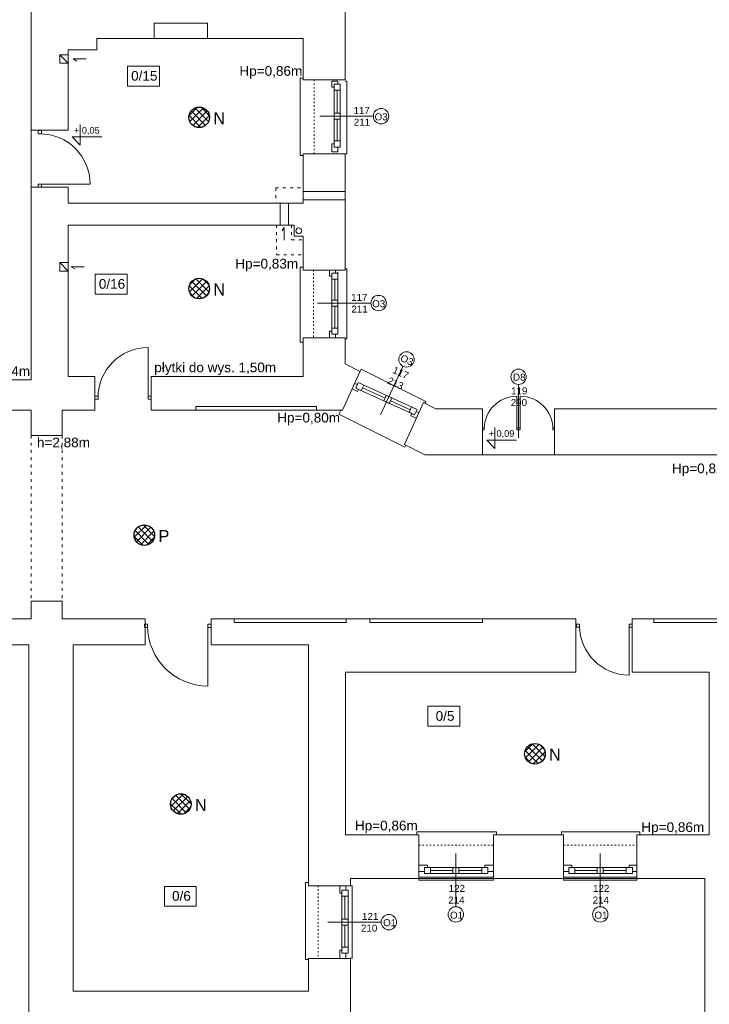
# Model space of a CAD drawing. Header units: centimetres. Extents: x 74448 to 96987, y -37016 to -10817.
# Tile 81 of 174: x 75861 to 76999, y -30823 to -29197. Entities that reach past the tile are written whole.
import ezdxf

# ---------------------------------------------------------------- set-up
doc = ezdxf.new("R2010")
doc.units = ezdxf.units.CM
doc.header["$LTSCALE"] = 0.02
doc.linetypes.add('ACAD_ISO03W100', pattern=[30, 12, -18])
doc.layers.get('0').update_dxf_attribs({"color": 8, "lineweight": 13})
for name, color, linetype, lineweight in [('_AUDIO', 7, 'Continuous', 18), ('LINIE PRZEKROJOWE', 8, 'Continuous', 13), ('OPISY', 8, 'Continuous', 13), ('stolarka', 8, 'Continuous', 13), ('WIDOK', 8, 'Continuous', 13)]:
    doc.layers.add(name, color=color, linetype=linetype, lineweight=lineweight)
doc.layers.add('_AUDIO 2', color=7, linetype='Continuous')
doc.styles.get("Standard").update_dxf_attribs({"font": 'arial.ttf', "height": 12})
doc.styles.add('Tomasz_W legenda', font='TCM_____.TTF')
pattern_1 = [(45, (-5798.748, -5798.748), (-5.6126601, 5.6126601), []), (135, (-5798.748, -5798.748), (-5.6126601, -5.6126601), [])]

# ---------------------------------------------------------------- blocks, each defined once
blk = doc.blocks.new('*U7')
at = {"layer": 'stolarka', "transparency": 33554684}
blk.add_lwpolyline([(5, 0), (5, 80)], dxfattribs=at)
for points in [[(0, 2.5), (0, -2.5), (5, -2.5), (5, 2.5)], [(85, -2.5), (90, -2.5), (90, 2.5), (85, 2.5)]]:
    blk.add_lwpolyline(points, close=True, dxfattribs=at)
blk.add_arc((5, 0), 80, 0, 90, dxfattribs=at)
blk = doc.blocks.new('*U4')
at = {"layer": 'stolarka', "transparency": 33554684}
blk.add_lwpolyline([(5, 0), (5, 95)], dxfattribs=at)
for points in [[(0, 2.5), (0, -2.5), (5, -2.5), (5, 2.5)], [(100, -2.5), (105, -2.5), (105, 2.5), (100, 2.5)]]:
    blk.add_lwpolyline(points, close=True, dxfattribs=at)
blk.add_arc((5, 0), 95, 0, 90, dxfattribs=at)
blk = doc.blocks.new('*U3')
at = {"layer": 'stolarka', "transparency": 33554684}
blk.add_lwpolyline([(5, 0), (5, 95)], dxfattribs=at)
for points in [[(0, 2.5), (0, -2.5), (5, -2.5), (5, 2.5)], [(100, -2.5), (105, -2.5), (105, 2.5), (100, 2.5)]]:
    blk.add_lwpolyline(points, close=True, dxfattribs=at)
blk.add_arc((5, 0), 95, 0, 90, dxfattribs=at)

msp = doc.modelspace()

# ---------------------------------------------------------------- hatches: boundary and pattern name
at = {"layer": '_AUDIO'}
h = msp.add_hatch(dxfattribs=at)
h.set_pattern_fill('ANSI37', color=256, scale=2.5)
h.set_pattern_definition(pattern_1)
h.paths.add_polyline_path([(76174.3, -29358, 1), (76140.3, -29358, 1)])
h = msp.add_hatch(dxfattribs=at)
h.set_pattern_fill('ANSI37', color=256, scale=2.5)
h.set_pattern_definition(pattern_1)
h.paths.add_polyline_path([(76174.3, -29640.9, 1), (76140.3, -29640.9, 1)])
h = msp.add_hatch(dxfattribs=at)
h.set_pattern_fill('ANSI37', color=256, scale=2.5)
h.set_pattern_definition(pattern_1)
h.paths.add_polyline_path([(76728.6, -30409.3, 1), (76694.6, -30409.3, 1)])
h = msp.add_hatch(dxfattribs=at)
h.set_pattern_fill('ANSI37', color=256, scale=2.5)
h.set_pattern_definition(pattern_1)
h.paths.add_polyline_path([(76143.9, -30492.3, 1), (76109.9, -30492.3, 1)])
at = {"layer": '_AUDIO 2'}
h = msp.add_hatch(dxfattribs=at)
h.set_pattern_fill('ANSI37', color=256, scale=2.5)
h.set_pattern_definition(pattern_1)
h.paths.add_polyline_path([(76083.7, -30048.2, 1), (76049.7, -30048.2, 1)])

# ---------------------------------------------------------------- linework, layer by layer
for points in [[(75970.5, -29261.5), (75949.3, -29261.5), (75955.1, -29265.2)], [(76329.1, -29296.1), (76329.1, -29293.1), (76324.1, -29293.1), (76324.1, -29420.1), (76324.1, -29421.3), (76329.1, -29421.3)], [(76398.1, -29298.1), (76401.1, -29298.1), (76401.1, -29418.1), (76398.1, -29418.1)], [(75880.1, -29379.4), (75880.1, -29473.4)], [(76297.8, -29561.1), (76297.8, -29539.8), (76294.1, -29545.7)], [(75967.4, -29604.8), (75946.1, -29604.8), (75952, -29608.5)], [(76329.1, -29601.5), (76329.1, -29605.4), (76324.1, -29605.4), (76324.1, -29723.5), (76324.1, -29729.7), (76329.1, -29729.7)], [(76398.1, -29608.5), (76401.1, -29608.5), (76401.1, -29724.1), (76398.1, -29724.1)], [(76422.9, -29777.4), (76424.7, -29774.1), (76531.2, -29827.5), (76529.9, -29830.3)], [(76391.4, -29841.5), (76387.8, -29848.6), (76496.6, -29903), (76496.6, -29903), (76498.4, -29899.5)], [(76625, -29915.4), (76744, -29915.4)], [(76643, -30543.3), (76648, -30543.3), (76648, -30538.3), (76521.4, -30538.3), (76516.8, -30538.3), (76516.8, -30543.3)], [(76880, -30543.3), (76885, -30543.3), (76885, -30538.3), (76758.4, -30538.3), (76755.3, -30538.3), (76755.3, -30543.3)], [(76338, -30627.2), (76338, -30622.2), (76333, -30622.2), (76333, -30748.8), (76333, -30748.9), (76338, -30748.9)], [(76520, -30613.2), (76643, -30613.2)], [(76643, -30615.2), (76643, -30618.2), (76520, -30618.2), (76520, -30615.2)], [(76520, -30615.2), (76643, -30615.2)], [(76759, -30613.2), (76880, -30613.2)], [(76880, -30615.2), (76880, -30618.2), (76759, -30618.2), (76759, -30615.2)], [(76759, -30615.2), (76880, -30615.2)], [(76407, -30627.2), (76410, -30627.2), (76410, -30747.1), (76407, -30747.1)]]:
    msp.add_lwpolyline(points)
at = {"layer": '_AUDIO', "lineweight": 30}
for centre in [(76157.3, -29358), (76157.3, -29640.9), (76711.6, -30409.3), (76126.9, -30492.3)]:
    msp.add_circle(centre, 17, dxfattribs=at)
at = {"layer": '_AUDIO 2', "lineweight": 30}
msp.add_circle((76066.7, -30048.2), 17, dxfattribs=at)
at = {"layer": 'LINIE PRZEKROJOWE'}
for points in [[(75880.1, -29065.4), (75880.1, -29379.4)], [(76398.1, -29116.1), (76398.1, -29296.1)], [(75988.1, -29227.7), (76083.1, -29227.7), (76083.1, -29202.7), (76171.1, -29202.7), (76171.1, -29227.7)], [(75941.1, -29246.7), (75941.1, -29246.7), (75988.1, -29246.7), (75988.1, -29227.7)], [(75988.1, -29227.7), (76083.1, -29227.7)], [(76171.1, -29227.7), (76329.1, -29227.7)], [(76329.1, -29296.1), (76329.1, -29227.7)], [(76329.1, -29227.7), (76329.1, -29296.1), (76398.1, -29296.1)], [(75941.1, -29254.7), (75927.1, -29254.7), (75927.1, -29268.7), (75941.1, -29268.7)], [(75927.1, -29254.7), (75941.1, -29268.7)], [(75941.1, -29333.5), (75941.1, -29246.7)], [(75941.1, -29246.7), (75941.1, -29379.4)], [(75880.1, -29379.4), (75941.1, -29379.4)], [(75941.1, -29473.4), (75941.1, -29499.7), (76329.1, -29499.7), (76329.1, -29418.1)], [(76329.1, -29418.1), (76398.1, -29418.1)], [(76398.1, -29418.1), (76398.1, -29610.3)], [(75880.1, -29473.4), (75880.1, -29659.5), (75880.1, -29771.5)], [(75880.1, -29473.4), (75941.1, -29473.4)], [(76329.1, -29480.3), (76398.1, -29480.3)], [(76290.9, -29499.7), (76290.9, -29536.3)], [(76304.9, -29499.7), (76304.9, -29536.3)], [(76329.1, -29494.3), (76398.1, -29494.3)], [(76314.1, -29536.3), (75941.1, -29536.3), (75941.1, -29659.5)], [(76314.1, -29536.3), (76314.1, -29536.3), (76314.1, -29554.3), (76329.1, -29554.3)], [(76329.1, -29610.3), (76329.1, -29554.3)], [(75941.1, -29597.9), (75927.1, -29597.9), (75927.1, -29611.9), (75941.1, -29611.9)], [(75927.1, -29597.9), (75941.1, -29611.9)], [(76329.1, -29610.3), (76398.1, -29610.3)], [(76329.1, -29610.3), (76398.1, -29610.3)], [(75941.1, -29659.5), (75941.1, -29659.5), (75941.1, -29786.3), (75985.1, -29786.3)], [(76078.1, -29786.3), (76329.1, -29786.3), (76329.1, -29722.3), (76398.1, -29722.3)], [(76398.1, -29722.3), (76398.1, -29765.3)], [(75880.1, -29771.5), (75880.1, -29791.5)], [(76393.9, -29841.5), (76422.9, -29777.4)], [(76422.8, -29777.7), (76398.1, -29765.3)], [(75847, -29841.5), (75847, -29791.5), (75880.1, -29791.5)], [(75985.1, -29841.5), (75985.1, -29786.3)], [(76152, -29841.5), (76078.1, -29841.5), (76078.1, -29786.3)], [(75880.1, -29841.5), (75847, -29841.5), (75847, -29841.5)], [(75985.1, -29841.5), (75931.1, -29841.5), (75931.1, -29883.5), (75880.1, -29883.5), (75880.1, -29841.5)], [(75985.1, -29841.5), (75931.1, -29841.5)], [(76201, -29835.5), (76152, -29835.5), (76152, -29835.5), (76152, -29835.5), (76152, -29835.5), (76152, -29835.5), (76152, -29841.5), (76078.1, -29841.5)], [(76394, -29841.5), (76351, -29841.5), (76351, -29835.5), (76152, -29835.5), (76152, -29841.5)], [(76394, -29841.5), (76351, -29841.5)], [(76496.1, -29898.3), (76527.4, -29829)], [(76496.1, -29898.3), (76527.4, -29829)], [(76625, -29839.4), (76548.1, -29839.4), (76527.4, -29829)], [(76625, -29915.4), (76625, -29839.4)], [(76744, -29915.4), (76744, -29839.4)], [(77026, -29839.4), (76744, -29839.4)], [(76530, -29915.4), (76496.1, -29898.3)], [(76625, -29915.4), (76530, -29915.4)], [(77026, -29915.4), (76970, -29915.4), (76970, -29915.4), (76788, -29915.4), (76788, -29915.4), (76744, -29915.4)], [(77026, -29915.4), (76970, -29915.4), (76970, -29915.4), (76788, -29915.4), (76788, -29915.4), (76783, -29915.4)], [(75931.1, -30186.5), (75931.1, -30186.5), (75931.1, -30157.5), (75880.1, -30157.5), (75880.1, -30186.5)], [(75880.1, -30186.5), (75831, -30186.5), (75831, -30229.2), (75876, -30229.2)], [(75880.1, -30186.5), (75861, -30186.5)], [(76067.9, -30186.5), (75931.1, -30186.5)], [(76067.9, -30186.5), (76067.9, -30229.2)], [(76214.9, -30186.5), (76176.9, -30186.5), (76176.9, -30229.2)], [(76176.9, -30186.5), (76176.9, -30229.2)], [(76176.9, -30186.5), (76214.9, -30186.5), (76214.9, -30192.5), (76399.9, -30192.5), (76399.9, -30186.5), (76438.9, -30186.5), (76438.9, -30192.5), (76624.9, -30192.5), (76624.9, -30186.5)], [(76438.9, -30186.5), (76399.9, -30186.5)], [(76779, -30186.5), (76624.9, -30186.5)], [(76624.9, -30186.5), (76755.9, -30186.5)], [(76779, -30186.5), (76779, -30274.3)], [(76908, -30186.5), (76872, -30186.5), (76872, -30274.3)], [(76872, -30186.5), (76908, -30186.5), (76908, -30192.5), (77094, -30192.5), (77094, -30186.5), (77133, -30186.5), (77133, -30192.5), (77319, -30192.5), (77319, -30186.5)], [(75861, -30229.2), (75876, -30229.2)], [(75876, -31042.2), (75876, -30229.2)], [(76067.9, -30229.2), (75949, -30229.2)], [(76067.9, -30229.2), (75949, -30229.2), (75949, -30801.2)], [(76176.9, -30229.2), (76338, -30229.2), (76338, -30627.2)], [(76338, -30627.2), (76338, -30229.2), (76176.9, -30229.2)], [(76338, -30229.2), (76338, -30627.2), (76407, -30627.2)], [(76520, -30543.3), (76399, -30543.3), (76399, -30274.3)], [(76399, -30274.3), (76779, -30274.3)], [(76872, -30274.3), (76999, -30274.3), (76999, -30274.3)], [(76999, -30331.5), (76999, -30323.3), (76999, -30274.3)], [(76999, -30323.3), (76999, -30543.3), (76880, -30543.3)], [(76520, -30543.3), (76520, -30615.2)], [(76742, -30543.3), (76643, -30543.3)], [(76759, -30543.3), (76643, -30543.3), (76643, -30615.2)], [(76759, -30543.3), (76759, -30615.2)], [(76999, -30543.3), (76880, -30543.3), (76880, -30615.2)], [(76520, -30615.2), (76407, -30615.2)], [(76407, -30615.2), (76407, -30627.2)], [(76759, -30615.2), (76643, -30615.2)], [(76992, -30615.2), (76880, -30615.2)], [(76992, -30781.9), (76992, -30615.2)], [(75949, -30801.2), (76338, -30801.2), (76338, -30747.2)], [(76338, -30747.2), (76338, -30801.2)], [(76338, -30747.2), (76338, -30801.2)], [(76338, -30747.2), (76407, -30747.2)], [(76338, -30747.2), (76338, -30801.2)], [(76407, -30747.2), (76407, -30847.2)], [(76992, -30781.9), (76992, -30961.5)]]:
    msp.add_lwpolyline(points, dxfattribs=at)
msp.add_circle((76321.7, -29545.5), 4.77, dxfattribs=at)
at = {"layer": 'OPISY'}
for p, q in [((75960.9, -29369.8), (75960.9, -29404)), ((75960.9, -29404), (75947.4, -29390.5)), ((75947.4, -29390.5), (75996.6, -29390.5)), ((76645.5, -29870.6), (76645.5, -29904.9)), ((76645.5, -29904.9), (76632, -29891.4)), ((76632, -29891.4), (76681.2, -29891.4))]:
    msp.add_line(p, q, dxfattribs=at)
for points in [[(76038.9, -29273.6), (76091.7, -29273.6), (76091.7, -29306.6), (76038.9, -29306.6)], [(75985.6, -29617.3), (76038.4, -29617.3), (76038.4, -29650.3), (75985.6, -29650.3)], [(76535, -30330.9), (76587.7, -30330.9), (76587.7, -30363.9), (76535, -30363.9)], [(76099.8, -30628.3), (76152.5, -30628.3), (76152.5, -30661.2), (76099.8, -30661.2)]]:
    msp.add_lwpolyline(points, close=True, dxfattribs=at)
for points in [[(76444.8, -29356.1), (76356.7, -29356.1)], [(76440.8, -29664.8), (76352.7, -29664.8)], [(76493.3, -29769.5), (76456.8, -29849.7)], [(76684.5, -29799.3), (76684.5, -29887.4)], [(76581, -30661.9), (76581, -30573.8)], [(76819.4, -30661.9), (76819.4, -30573.8)], [(76457.7, -30687.5), (76369.6, -30687.5)]]:
    msp.add_lwpolyline(points, dxfattribs=at)
for centre in [(76457.5, -29356.1), (76453.5, -29664.8), (76499.5, -29758), (76684.5, -29786.6), (76581, -30674.6), (76819.4, -30674.6), (76470.4, -30687.5)]:
    msp.add_circle(centre, 12.7, dxfattribs=at)
at = {"layer": 'stolarka'}
for points in [[(76380.1, -29308.1), (76376.4, -29308.1), (76376.4, -29298.1), (76386.4, -29298.1), (76386.4, -29303.1)], [(76380.1, -29303.1), (76380.1, -29407.1)], [(76390.1, -29303.1), (76390.1, -29407.1)], [(76385.1, -29313.1), (76385.1, -29351.1)], [(76385.1, -29361.1), (76385.1, -29397.1)], [(76386.4, -29407.1), (76386.4, -29415.1), (76376.4, -29415.1), (76376.4, -29402.1), (76380.1, -29402.1)], [(76376.1, -29620.3), (76372.4, -29620.3), (76372.4, -29610.3), (76382.4, -29610.3), (76382.4, -29615.3)], [(76386.1, -29613.5), (76386.1, -29716.3)], [(76376.1, -29620.5), (76376.1, -29716.3)], [(76381.1, -29625.3), (76381.1, -29659.8)], [(76381.1, -29669.8), (76381.1, -29706.3)], [(76382.4, -29716.3), (76382.4, -29722.3), (76372.4, -29722.3), (76372.4, -29711.3), (76376.1, -29711.3)], [(76420.3, -29807.4), (76418.8, -29810.7), (76409.7, -29806.6), (76413.8, -29797.5), (76418.4, -29799.5)], [(76415.8, -29805.3), (76513.1, -29849.7)], [(76419.7, -29796.1), (76517, -29840.5)], [(76426.9, -29804.9), (76464.2, -29821.9)], [(76473.3, -29826.1), (76506.1, -29841)], [(76515.5, -29843.8), (76520, -29845.9), (76515.9, -29855), (76506.8, -29850.9), (76508.3, -29847.5)], [(76520, -30593.5), (76534, -30593.5), (76534, -30597.2)], [(76529, -30603.5), (76520, -30603.5)], [(76634, -30597.2), (76530, -30597.2)], [(76634, -30607.2), (76530, -30607.2)], [(76576, -30602.2), (76539, -30602.2)], [(76624, -30602.2), (76586, -30602.2)], [(76629, -30597.2), (76629, -30593.5), (76643, -30593.5), (76643, -30603.5), (76634, -30603.5)], [(76759, -30593.5), (76772.4, -30593.5), (76772.4, -30597.2)], [(76767.4, -30603.5), (76759, -30603.5)], [(76872.4, -30597.2), (76768.4, -30597.2)], [(76872.4, -30607.2), (76768.4, -30607.2)], [(76814.4, -30602.2), (76777.4, -30602.2)], [(76862.4, -30602.2), (76824.4, -30602.2)], [(76867.4, -30597.2), (76867.4, -30593.5), (76880, -30593.5), (76880, -30603.5), (76872.4, -30603.5)], [(76393, -30639.5), (76389.3, -30639.5), (76389.3, -30627.2), (76399.3, -30627.2), (76399.3, -30634.5)], [(76393, -30634.5), (76393, -30738.5)], [(76403, -30634.5), (76403, -30738.5)], [(76398, -30644.5), (76398, -30682.5)], [(76398, -30692.5), (76398, -30728.5)], [(76389.3, -30747.2), (76389.3, -30733.5), (76393, -30733.5)], [(76399.3, -30738.5), (76399.3, -30747.2)]]:
    msp.add_lwpolyline(points, dxfattribs=at)
for points in [[(76390.1, -29303.1), (76390.1, -29313.1), (76380.1, -29313.1), (76380.1, -29303.1)], [(76390.1, -29351.1), (76390.1, -29361.1), (76380.1, -29361.1), (76380.1, -29351.1)], [(76390.1, -29397.1), (76390.1, -29407.1), (76380.1, -29407.1), (76380.1, -29397.1)], [(76386.1, -29615.3), (76386.1, -29625.3), (76376.1, -29625.3), (76376.1, -29615.3)], [(76386.1, -29659.8), (76386.1, -29669.8), (76376.1, -29669.8), (76376.1, -29659.8)], [(76386.1, -29706.3), (76386.1, -29716.3), (76376.1, -29716.3), (76376.1, -29706.3)], [(76419.9, -29796.2), (76429, -29800.4), (76424.9, -29809.5), (76415.8, -29805.3)], [(76466.1, -29817.3), (76475.2, -29821.4), (76471, -29830.5), (76461.9, -29826.4)], [(76507.9, -29836.4), (76517, -29840.5), (76512.9, -29849.6), (76503.8, -29845.5)], [(76539, -30607.2), (76529, -30607.2), (76529, -30597.2), (76539, -30597.2)], [(76586, -30607.2), (76576, -30607.2), (76576, -30597.2), (76586, -30597.2)], [(76634, -30607.2), (76624, -30607.2), (76624, -30597.2), (76634, -30597.2)], [(76777.4, -30607.2), (76767.4, -30607.2), (76767.4, -30597.2), (76777.4, -30597.2)], [(76824.4, -30607.2), (76814.4, -30607.2), (76814.4, -30597.2), (76824.4, -30597.2)], [(76872.4, -30607.2), (76862.4, -30607.2), (76862.4, -30597.2), (76872.4, -30597.2)], [(76403, -30634.5), (76403, -30644.5), (76393, -30644.5), (76393, -30634.5)], [(76403, -30682.5), (76403, -30692.5), (76393, -30692.5), (76393, -30682.5)], [(76403, -30728.5), (76403, -30738.5), (76393, -30738.5), (76393, -30728.5)]]:
    msp.add_lwpolyline(points, close=True, dxfattribs=at)
at = {"layer": 'WIDOK'}
for points in [[(76083.1, -29227.7), (76171.1, -29227.7)], [(76152, -29841.5), (76351, -29841.5)], [(76214.9, -30186.5), (76399.9, -30186.5)], [(76438.9, -30186.5), (76624.9, -30186.5)], [(77094, -30186.5), (76908, -30186.5)]]:
    msp.add_lwpolyline(points, dxfattribs=at)
at = {"layer": 'WIDOK', "linetype": 'ACAD_ISO03W100', "ltscale": 10}
for points in [[(76347.1, -29296.1), (76347.1, -29419.1)], [(76346.1, -29610.3), (76346.1, -29722.3)], [(76520, -30560.3), (76643, -30560.3)], [(76759, -30560.3), (76880, -30560.3)], [(76353.9, -30627.2), (76353.9, -30748.2)]]:
    msp.add_lwpolyline(points, dxfattribs=at)
at = {"layer": 'WIDOK', "linetype": 'ACAD_ISO03W100', "ltscale": 20}
for points in [[(76283.6, -29474.7), (76283.6, -29499.7), (76283.6, -29499.7)], [(76283.6, -29474.7), (76283.6, -29474.7), (76327.8, -29474.7)], [(76284.9, -29535.5), (76284.9, -29585.2), (76329.1, -29585.2)], [(76309.9, -29535.5), (76309.9, -29560.2), (76329.1, -29560.2)], [(75880.1, -29883.5), (75880.1, -30157.5)], [(75931.1, -29883.5), (75931.1, -30157.5)], [(75731, -30186.5), (75861, -30186.5)], [(75861, -30229.2), (75716, -30229.2)]]:
    msp.add_lwpolyline(points, dxfattribs=at)

# ---------------------------------------------------------------- block references
at = {"layer": 'stolarka', "transparency": 33554684}
for name, p, xscale, yscale, zscale, rotation in [('*U7', (75894.1, -29473.4), -1.038095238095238, 1.038095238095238, 1.038095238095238, 270), ('*U4', (76176.9, -30197.9), 1.047619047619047, 1.047619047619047, 1.047619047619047, 180), ('*U7', (76872, -30197.8), 1.019047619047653, 1.019047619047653, 1.019047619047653, 180)]:
    msp.add_blockref(name, p, dxfattribs=dict(at, xscale=xscale, yscale=yscale, zscale=zscale, rotation=rotation))
for name, p, xscale, yscale, zscale in [('*U7', (76078.1, -29821), -1.033333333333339, 1.033333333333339, 1.033333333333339), ('*U3', (76684.5, -29872.6), -0.5666666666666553, 0.5666666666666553, 0.5666666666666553), ('*U3', (76684.5, -29872.6), 0.5666666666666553, 0.5666666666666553, 0.5666666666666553)]:
    msp.add_blockref(name, p, dxfattribs=dict(at, xscale=xscale, yscale=yscale, zscale=zscale))

# ---------------------------------------------------------------- texts
at = {"layer": '_AUDIO', "char_height": 20, "width": 16.573, "attachment_point": 1, "style": 'Tomasz_W legenda'}
for insert in [(76180.6, -29349.6), (76180.6, -29632.4), (76734.9, -30400.8), (76150.2, -30483.8)]:
    msp.add_mtext('N', dxfattribs=dict(at, insert=insert))
at = {"layer": '_AUDIO 2', "insert": (76090.1, -30039.7), "char_height": 20, "width": 16.573, "attachment_point": 1, "style": 'Tomasz_W legenda'}
msp.add_mtext('P', dxfattribs=at)
at = {"layer": 'OPISY', "ltscale": 0.15}
for s, p in [('Hp=0,86m', (76223.7, -29289.4)), ('Hp=0,83m', (76216.9, -29607.8)), ('płytki do wys. 1,50m', (76083.1, -29779.1)), ('h=3,44m', (75790.6, -29785.3)), ('Hp=0,80m', (76286.1, -29862.1)), ('h=2,88m', (75889.4, -29903.1)), ('Hp=0,82m', (76937.8, -29945.9)), ('Hp=0,86m', (76414.4, -30535.9)), ('Hp=0,86m', (76887.3, -30538.5))]:
    msp.add_text(s, height=16, dxfattribs=at).set_placement(p)
at = {"layer": 'OPISY'}
for s, insert, char_height, width, attachment_point in [('{\\fArial|b0|i0|c238|p34;0/15}', (76044.9, -29281.5), 16, 260.963, 1), ('\\pi-3.6114;O3', (76450.5, -29363.2), 11.574, 12.831, 7), ('{\\fArial|b0|i0|c238|p34;+ 0,05}', (75950.6, -29374.1), 10.8, 58.572, 1), ('{\\fArial|b0|i0|c238|p34;0/16}', (75991.6, -29625.2), 16, 260.963, 1), ('\\pi-3.6114;O3', (76446.5, -29671.9), 11.574, 12.831, 7), ('\\pi-2.9403;D8', (76678.3, -29793.1), 11.574, 12.831, 7), ('{\\fArial|b0|i0|c238|p34;+ 0,09}', (76635.2, -29874.9), 10.8, 58.572, 1), ('{\\fArial|b0|i0|c238|p34;0/5}', (76547.7, -30338.8), 16, 260.963, 1), ('{\\fArial|b0|i0|c238|p34;0/6}', (76112.5, -30636.1), 16, 260.963, 1), ('\\pi-2.4943;O1', (76573.9, -30681.9), 11.574, 12.831, 7), ('\\pi-2.4943;O1', (76812.3, -30681.9), 11.574, 12.831, 7), ('\\pi-2.4943;O1', (76463.4, -30694.3), 11.574, 12.831, 7)]:
    msp.add_mtext(s, dxfattribs=dict(at, insert=insert, char_height=char_height, width=width, attachment_point=attachment_point))
at = {"layer": 'OPISY', "insert": (76491.2, -29761.3), "char_height": 11.574, "width": 12.831, "attachment_point": 7, "rotation": 335.4726}
msp.add_mtext('\\pi-3.6114;O3', dxfattribs=at)
at = {"layer": 'stolarka', "char_height": 11.574, "width": 12.831}
for s, insert, attachment_point in [('\\pi-5.8259;117\\P\\pi-5.3522;211', (76417.9, -29371.8), 7), ('\\pi-5.8259;117\\P\\pi-5.3522;211', (76413.9, -29680.5), 7), ('\\pi-5.8378;119\\P\\pi-6.4496;290', (76678, -29804.1), 1), ('\\pi-5.7667;122\\P\\pi-6.4457;214', (76574.9, -30656.7), 7), ('\\pi-5.7667;122\\P\\pi-6.4457;214', (76813.3, -30656.7), 7), ('\\pi-4.7088;121\\P\\pi-6.4496;210', (76430.8, -30703.2), 7)]:
    msp.add_mtext(s, dxfattribs=dict(at, insert=insert, attachment_point=attachment_point))
at = {"layer": 'stolarka', "insert": (76472.5, -29799.8), "char_height": 11.574, "width": 12.831, "attachment_point": 7, "rotation": 335.4726}
msp.add_mtext('\\pi-5.8259;117\\P\\pi-6.4694;213', dxfattribs=at)

doc.saveas('drawing.dxf')
